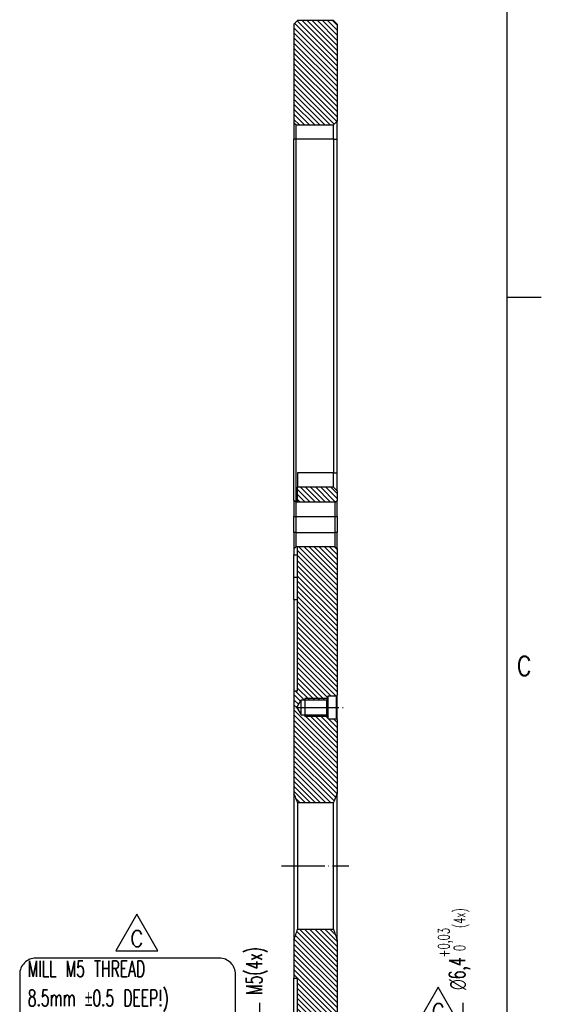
# Model space of a CAD drawing. Header units: inches. Extents: x -429 to 435, y -270 to 288.
# Tile 16 of 17: x 338 to 435, y 15 to 197. Entities that reach past the tile are written whole.
import ezdxf

# ---------------------------------------------------------------- set-up
doc = ezdxf.new("R2010")
doc.units = ezdxf.units.IN
doc.linetypes.add('DOT_CENTER', pattern=[14, 12, -1, 0, -1])
doc.layers.add('1', color=7, linetype='Continuous')
doc.styles.add('CONVERTER_11', font='txt.shx', dxfattribs={"width": 0.9})
doc.styles.add('CONVERTER_13', font='txt.shx', dxfattribs={"width": 0.63})
doc.dimstyles.new('ME10_DIM_19', dxfattribs={"dimtxt": 4.5, "dimasz": 3.75, "dimexe": 3, "dimexo": 1.5, "dimgap": 1.5, "dimtad": 0, "dimdsep": 46, "dimtxsty": 'CONVERTER_13', "dimsah": 1, "dimcen": 0.09, "dimclrd": 3, "dimclre": 3, "dimclrt": 3, "dimadec": 0, "dimazin": 0, "dimtfac": 1, "dimtdec": 4, "dimtix": 1, "dimtmove": 0, "dimatfit": 3, "dimfxl": 1, "dimtolj": 1, "dimtzin": 0, "dimarcsym": 0})
doc.dimstyles.new('ME10_DIM_20', dxfattribs={"dimtxt": 4.5, "dimasz": 3.75, "dimexe": 3, "dimexo": 1.5, "dimgap": 1.5, "dimtad": 0, "dimdsep": 46, "dimtxsty": 'CONVERTER_13', "dimsah": 1, "dimcen": 0.09, "dimclrd": 3, "dimclre": 3, "dimclrt": 3, "dimadec": 0, "dimazin": 0, "dimtol": 1, "dimtp": 0.03, "dimtfac": 0.7, "dimtdec": 0, "dimtix": 1, "dimtmove": 0, "dimatfit": 3, "dimfxl": 1, "dimtolj": 1, "dimtzin": 0, "dimarcsym": 0})
pattern_1 = [(-45, (0, 0), (0.7071067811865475, 0.7071067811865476), [])]

# ---------------------------------------------------------------- blocks, each defined once
blk = doc.blocks.new('REV_TRIANGLE__3', base_point=(415.7349993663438, 13.31807152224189))
at = {"layer": '1', "color": 7, "linetype": 'Continuous'}
for p, q in [((415.7349993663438, 17.81807152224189), (411.8349993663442, 11.06807152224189)), ((419.6349993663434, 11.06807152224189), (415.7349993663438, 17.81807152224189)), ((411.8349993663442, 11.06807152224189), (419.6349993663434, 11.06807152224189))]:
    blk.add_line(p, q, dxfattribs=at)
at = {"layer": '1', "color": 3, "insert": (415.7349993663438, 13.31807152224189), "char_height": 3, "attachment_point": 5, "line_spacing_factor": 1.08043217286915, "style": 'CONVERTER_11'}
blk.add_mtext('C', dxfattribs=at)
blk = doc.blocks.new('REV_TRIANGLE__4', base_point=(359.8813576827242, 26.84360496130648))
at = {"layer": '1', "color": 7, "linetype": 'Continuous'}
for p, q in [((359.8813576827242, 31.34360496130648), (355.9813576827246, 24.59360496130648)), ((363.7813576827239, 24.59360496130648), (359.8813576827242, 31.34360496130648)), ((355.9813576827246, 24.59360496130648), (363.7813576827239, 24.59360496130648))]:
    blk.add_line(p, q, dxfattribs=at)
at = {"layer": '1', "color": 3, "insert": (359.8813576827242, 26.84360496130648), "char_height": 3, "attachment_point": 5, "line_spacing_factor": 1.08043217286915, "style": 'CONVERTER_11'}
blk.add_mtext('C', dxfattribs=at)
blk = doc.blocks.new('E7018-24104__5', base_point=(583.4999999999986, -178.3000000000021))
at = {"linetype": 'Continuous'}
h = blk.add_hatch(dxfattribs=at)
h.set_pattern_fill('_USER', color=1, angle=-45, pattern_type=0)
h.set_pattern_definition(pattern_1)
h.paths.add_polyline_path([(594.499999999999, 266.3200000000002), (595.499999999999, 267.3200000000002), (595.4999999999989, 294.2999999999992), (594.499999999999, 295.2999999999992), (584.499999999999, 295.3), (583.499999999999, 294.3000000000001), (583.499999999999, 266.8200000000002), (583.999999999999, 266.3200000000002)])
h = blk.add_hatch(dxfattribs=at)
h.set_pattern_fill('_USER', color=1, angle=-45, pattern_type=0)
h.set_pattern_definition(pattern_1)
h.paths.add_polyline_path([(594.499999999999, 165.6399999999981), (595.499999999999, 164.6399999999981), (595.499999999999, 161.9999999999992), (594.999999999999, 161.4999999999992), (584.4999999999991, 161.4999999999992), (584.4999999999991, 165.6399999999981)])
h = blk.add_hatch(dxfattribs=at)
h.set_pattern_fill('_USER', color=1, angle=-45, pattern_type=0)
h.set_pattern_definition(pattern_1)
edge = h.paths.add_edge_path()
edge.add_line((592.9999999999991, 107.6999999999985), (595.2999999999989, 107.6999999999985))
edge.add_line((595.2999999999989, 107.6999999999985), (595.4999999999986, 107.8999999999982))
edge.add_line((595.4999999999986, 107.8999999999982), (595.499999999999, 148.599999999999))
edge.add_line((595.499999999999, 148.599999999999), (594.999999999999, 149.0999999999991))
edge.add_line((594.999999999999, 149.0999999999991), (584.499999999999, 149.099999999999))
edge.add_line((584.499999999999, 149.099999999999), (584.499999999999, 146.9074295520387))
edge.add_line((584.499999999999, 146.9074295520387), (584.499999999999, 140.718542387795))
edge.add_line((584.499999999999, 140.718542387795), (584.499999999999, 134.5002001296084))
edge.add_line((584.499999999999, 134.5002001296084), (584.499999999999, 109.0961940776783))
edge.add_line((584.499999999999, 109.0961940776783), (583.4999999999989, 109.0961940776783))
edge.add_line((583.4999999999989, 109.0961940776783), (583.4999999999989, 80.52271554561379))
edge.add_spline(control_points=[(583.4999999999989, 80.52271554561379), (583.5866269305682, 80.3208197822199), (583.7591446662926, 79.91874389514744), (584.0118226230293, 79.31209577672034), (584.2593472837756, 78.7053688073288), (584.420006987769, 78.29849953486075), (584.4999999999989, 78.09591794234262)], knot_values=[0, 0, 0, 0, 0.6590822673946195, 1.312563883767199, 1.971471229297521, 2.624875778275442, 2.624875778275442, 2.624875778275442, 2.624875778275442], degree=3, periodic=0)
edge.add_line((584.4999999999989, 78.09591794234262), (594.499999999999, 78.09591794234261))
edge.add_spline(control_points=[(594.499999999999, 78.09591794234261), (594.5799929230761, 78.29849931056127), (594.740652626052, 78.70536858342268), (594.9881771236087, 79.31209516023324), (595.2408551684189, 79.91874350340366), (595.4133729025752, 80.32081939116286), (595.499999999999, 80.52271554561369)], knot_values=[0, 0, 0, 0, 0.653403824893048, 1.312311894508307, 1.965792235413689, 2.624875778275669, 2.624875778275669, 2.624875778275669, 2.624875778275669], degree=3, periodic=0)
edge.add_line((595.499999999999, 80.52271554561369), (595.4999999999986, 101.0999999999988))
edge.add_line((595.4999999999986, 101.0999999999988), (595.2999999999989, 101.2999999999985))
edge.add_line((595.2999999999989, 101.2999999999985), (592.9999999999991, 101.2999999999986))
edge.add_line((592.9999999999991, 101.2999999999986), (592.9999999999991, 101.9999999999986))
edge.add_line((592.9999999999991, 101.9999999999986), (592.599999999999, 102.3999999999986))
edge.add_line((592.599999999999, 102.3999999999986), (585.499999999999, 102.3999999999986))
edge.add_line((585.499999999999, 102.3999999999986), (584.2875644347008, 104.4999999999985))
edge.add_line((584.2875644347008, 104.4999999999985), (585.499999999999, 106.5999999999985))
edge.add_line((585.499999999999, 106.5999999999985), (592.5999999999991, 106.5999999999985))
edge.add_line((592.5999999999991, 106.5999999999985), (592.9999999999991, 106.9999999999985))
edge.add_line((592.9999999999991, 106.9999999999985), (592.9999999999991, 107.6999999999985))
h = blk.add_hatch(dxfattribs=at)
h.set_pattern_fill('_USER', color=1, angle=-45, pattern_type=0)
h.set_pattern_definition(pattern_1)
edge = h.paths.add_edge_path()
edge.add_spline(control_points=[(594.4999999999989, 42.88750500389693), (594.5780021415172, 42.64072716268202), (594.7346869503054, 42.1450184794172), (594.9807966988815, 41.40617484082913), (595.2350357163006, 40.66754776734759), (595.4114119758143, 40.17829235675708), (595.4999999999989, 39.93255537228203)], knot_values=[0, 0, 0, 0, 0.7764255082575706, 1.559624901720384, 2.336192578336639, 3.119835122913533, 3.119835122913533, 3.119835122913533, 3.119835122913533], degree=3, periodic=0)
edge.add_line((595.4999999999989, 39.93255537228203), (595.4999999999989, 15.90000000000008))
edge.add_line((595.4999999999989, 15.90000000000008), (595.2999999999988, 15.70000000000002))
edge.add_line((595.2999999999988, 15.70000000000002), (592.999999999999, 15.70000000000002))
edge.add_line((592.999999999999, 15.70000000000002), (592.999999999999, 15.00000000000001))
edge.add_line((592.999999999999, 15.00000000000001), (592.599999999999, 14.59999999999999))
edge.add_line((592.599999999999, 14.59999999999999), (585.4999999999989, 14.60000000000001))
edge.add_line((585.4999999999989, 14.60000000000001), (584.2875644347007, 12.50000000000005))
edge.add_line((584.2875644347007, 12.50000000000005), (585.4999999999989, 10.40000000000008))
edge.add_line((585.4999999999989, 10.40000000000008), (592.599999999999, 10.40000000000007))
edge.add_line((592.599999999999, 10.40000000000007), (592.999999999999, 10.00000000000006))
edge.add_line((592.999999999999, 10.00000000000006), (592.999999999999, 9.300000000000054))
edge.add_line((592.999999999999, 9.300000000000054), (595.2999999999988, 9.300000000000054))
edge.add_line((595.2999999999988, 9.300000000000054), (595.4999999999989, 9.099999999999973))
edge.add_line((595.4999999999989, 9.099999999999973), (595.499999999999, -31.60000000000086))
edge.add_line((595.499999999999, -31.60000000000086), (594.999999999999, -32.10000000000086))
edge.add_line((594.999999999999, -32.10000000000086), (584.4999999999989, -32.10000000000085))
edge.add_line((584.4999999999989, -32.10000000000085), (584.4999999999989, -29.90742955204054))
edge.add_line((584.4999999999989, -29.90742955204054), (584.4999999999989, -23.71854238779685))
edge.add_line((584.4999999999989, -23.71854238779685), (584.4999999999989, -17.50020012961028))
edge.add_line((584.4999999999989, -17.50020012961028), (584.4999999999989, 6.403805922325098))
edge.add_line((584.4999999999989, 6.403805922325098), (583.4999999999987, 6.403805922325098))
edge.add_line((583.4999999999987, 6.403805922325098), (583.4999999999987, 18.09806984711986))
edge.add_line((583.4999999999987, 18.09806984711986), (584.4999999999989, 18.09806984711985))
edge.add_line((584.4999999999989, 18.09806984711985), (584.4999999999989, 29.31417296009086))
edge.add_line((584.4999999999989, 29.31417296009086), (583.4999999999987, 29.31417296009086))
edge.add_line((583.4999999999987, 29.31417296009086), (583.4999999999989, 39.93255537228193))
edge.add_spline(control_points=[(583.4999999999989, 39.93255537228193), (583.5885880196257, 40.17829234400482), (583.7649642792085, 40.66754775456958), (584.0192032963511, 41.40617482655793), (584.265313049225, 42.14501847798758), (584.4219978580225, 42.64072716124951), (584.4999999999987, 42.88750500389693)], knot_values=[0, 0, 0, 0, 0.7836425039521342, 1.560210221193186, 2.343409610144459, 3.119835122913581, 3.119835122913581, 3.119835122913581, 3.119835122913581], degree=3, periodic=0)
edge.add_line((584.4999999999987, 42.88750500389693), (594.4999999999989, 42.88750500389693))
at = {"color": 7, "linetype": 'Continuous'}
for p, q in [((583.499999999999, 294.3000000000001), (584.499999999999, 295.3)), ((583.499999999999, 294.3000000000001), (583.499999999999, 266.8200000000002)), ((594.499999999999, 295.2999999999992), (584.499999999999, 295.3)), ((595.4999999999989, 294.2999999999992), (594.499999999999, 295.2999999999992)), ((595.4999999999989, 294.2999999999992), (595.499999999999, 267.3200000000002)), ((583.499999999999, 266.8200000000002), (583.499999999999, 262.3200000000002)), ((583.999999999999, 266.3200000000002), (583.499999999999, 266.8200000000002)), ((583.999999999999, 266.3200000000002), (594.499999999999, 266.3200000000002)), ((583.999999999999, 266.3200000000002), (583.999999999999, 262.3200000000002)), ((594.499999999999, 266.3200000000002), (595.499999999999, 267.3200000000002)), ((594.499999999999, 262.3200000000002), (594.499999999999, 266.3200000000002)), ((595.499999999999, 262.3200000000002), (595.499999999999, 267.3200000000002)), ((583.499999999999, 161.9999999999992), (583.499999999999, 262.3200000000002)), ((583.999999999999, 262.3200000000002), (583.9999999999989, 161.4999999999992)), ((594.499999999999, 262.3200000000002), (594.499999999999, 169.6399999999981)), ((595.499999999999, 169.6399999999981), (595.499999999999, 262.3200000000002)), ((584.4999999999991, 169.6399999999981), (584.4999999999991, 165.6399999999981)), ((594.499999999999, 165.6399999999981), (594.499999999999, 169.6399999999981)), ((595.499999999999, 164.6399999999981), (595.499999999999, 169.6399999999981)), ((594.499999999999, 165.6399999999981), (584.4999999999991, 165.6399999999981)), ((584.4999999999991, 161.4999999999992), (584.4999999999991, 165.6399999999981)), ((595.499999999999, 164.6399999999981), (594.499999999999, 165.6399999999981)), ((595.499999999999, 164.6399999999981), (595.499999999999, 161.9999999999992)), ((583.499999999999, 161.9999999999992), (583.499999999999, 157.4999999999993)), ((583.9999999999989, 161.4999999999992), (583.499999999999, 161.9999999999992)), ((583.9999999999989, 161.4999999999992), (583.9999999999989, 157.4999999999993)), ((584.4999999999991, 161.4999999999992), (583.9999999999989, 161.4999999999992)), ((594.999999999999, 161.4999999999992), (584.4999999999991, 161.4999999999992)), ((594.999999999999, 161.4999999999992), (595.499999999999, 161.9999999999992)), ((594.999999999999, 157.4999999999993), (594.999999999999, 161.4999999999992)), ((595.499999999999, 157.4999999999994), (595.499999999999, 161.9999999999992)), ((583.4999999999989, 153.099999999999), (583.499999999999, 157.4999999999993)), ((583.9999999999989, 157.4999999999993), (583.9999999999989, 153.099999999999)), ((594.999999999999, 153.099999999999), (594.999999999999, 157.4999999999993)), ((595.499999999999, 157.4999999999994), (595.499999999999, 153.099999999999)), ((583.4999999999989, 153.099999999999), (583.4999999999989, 148.599999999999)), ((583.9999999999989, 153.099999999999), (583.9999999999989, 149.0999999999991)), ((594.999999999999, 149.0999999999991), (594.999999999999, 153.099999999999)), ((595.499999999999, 148.599999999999), (595.499999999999, 153.099999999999)), ((583.4999999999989, 148.599999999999), (583.9999999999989, 149.0999999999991)), ((583.4999999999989, 148.599999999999), (583.4999999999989, 146.9074295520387)), ((584.499999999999, 149.099999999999), (583.9999999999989, 149.0999999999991)), ((584.499999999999, 146.9074295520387), (584.499999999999, 149.099999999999)), ((594.999999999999, 149.0999999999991), (584.499999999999, 149.099999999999)), ((594.999999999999, 149.0999999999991), (595.499999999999, 148.599999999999)), ((595.499999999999, 148.599999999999), (595.4999999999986, 107.8999999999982)), ((583.4999999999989, 146.9074295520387), (584.499999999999, 146.9074295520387)), ((583.4999999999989, 140.718542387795), (583.4999999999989, 146.9074295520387)), ((584.499999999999, 140.718542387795), (584.499999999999, 146.9074295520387)), ((583.4999999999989, 134.5002001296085), (583.4999999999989, 140.718542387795)), ((584.499999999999, 134.5002001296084), (584.499999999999, 140.718542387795)), ((583.4999999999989, 134.5002001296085), (583.4999999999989, 109.0961940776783)), ((584.499999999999, 109.0961940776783), (584.499999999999, 134.5002001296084)), ((583.4999999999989, 109.0961940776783), (584.499999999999, 109.0961940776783)), ((583.4999999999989, 109.0961940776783), (583.4999999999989, 80.52271554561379)), ((592.5999999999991, 106.5999999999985), (592.9999999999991, 106.9999999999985)), ((592.9999999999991, 106.9999999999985), (592.9999999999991, 107.6999999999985)), ((592.9999999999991, 107.6999999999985), (595.2999999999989, 107.6999999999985)), ((592.9999999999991, 104.4999999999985), (592.9999999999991, 106.9999999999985)), ((595.2999999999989, 107.6999999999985), (595.4999999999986, 107.8999999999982)), ((595.2999999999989, 104.4999999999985), (595.2999999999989, 107.6999999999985)), ((595.4999999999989, 104.4999999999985), (595.4999999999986, 107.8999999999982)), ((584.2875644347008, 104.4999999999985), (585.499999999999, 106.5999999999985)), ((584.2875644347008, 104.4999999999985), (585.499999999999, 102.3999999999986)), ((585.499999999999, 106.5999999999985), (592.5999999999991, 106.5999999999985)), ((585.499999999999, 104.4999999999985), (585.499999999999, 106.5999999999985)), ((585.499999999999, 102.3999999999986), (585.499999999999, 104.4999999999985)), ((592.5999999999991, 104.4999999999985), (592.5999999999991, 106.5999999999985)), ((592.599999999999, 102.3999999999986), (592.5999999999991, 104.4999999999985)), ((592.9999999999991, 101.9999999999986), (592.9999999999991, 104.4999999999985)), ((595.2999999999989, 101.2999999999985), (595.2999999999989, 104.4999999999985)), ((595.4999999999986, 101.0999999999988), (595.4999999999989, 104.4999999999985)), ((585.499999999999, 102.3999999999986), (592.599999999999, 102.3999999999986)), ((592.599999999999, 102.3999999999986), (592.9999999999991, 101.9999999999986)), ((592.9999999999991, 101.2999999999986), (592.9999999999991, 101.9999999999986)), ((592.9999999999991, 101.2999999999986), (595.2999999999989, 101.2999999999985)), ((595.2999999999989, 101.2999999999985), (595.4999999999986, 101.0999999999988)), ((595.4999999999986, 101.0999999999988), (595.499999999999, 80.52271554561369)), ((583.4999999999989, 80.52271554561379), (583.4999999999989, 39.93255537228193)), ((595.4999999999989, 39.93255537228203), (595.499999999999, 80.52271554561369)), ((584.4999999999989, 78.09591794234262), (594.499999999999, 78.09591794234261)), ((584.4999999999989, 78.09591794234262), (584.4999999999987, 42.88750500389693)), ((594.4999999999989, 42.88750500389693), (594.499999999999, 78.09591794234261)), ((584.4999999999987, 42.88750500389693), (594.4999999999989, 42.88750500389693)), ((583.4999999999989, 39.93255537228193), (583.4999999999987, 29.31417296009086)), ((595.4999999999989, 39.93255537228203), (595.4999999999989, 15.90000000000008)), ((583.4999999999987, 18.09806984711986), (583.4999999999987, 29.31417296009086)), ((583.4999999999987, 29.31417296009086), (584.4999999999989, 29.31417296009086)), ((584.4999999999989, 18.09806984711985), (584.4999999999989, 29.31417296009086))]:
    blk.add_line(p, q, dxfattribs=at)
at = {"color": 1, "linetype": 'Continuous'}
for p, q in [((583.999999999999, 262.3200000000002), (583.499999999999, 262.3200000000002)), ((594.499999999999, 262.3200000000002), (583.999999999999, 262.3200000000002)), ((594.499999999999, 262.3200000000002), (595.499999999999, 262.3200000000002)), ((594.499999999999, 169.6399999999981), (584.4999999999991, 169.6399999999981)), ((594.499999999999, 169.6399999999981), (595.499999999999, 169.6399999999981)), ((583.499999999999, 157.4999999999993), (583.9999999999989, 157.4999999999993)), ((583.9999999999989, 157.4999999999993), (594.999999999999, 157.4999999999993)), ((594.999999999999, 157.4999999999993), (595.499999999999, 157.4999999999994)), ((583.9999999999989, 153.099999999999), (583.4999999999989, 153.099999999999)), ((583.9999999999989, 153.099999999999), (594.999999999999, 153.099999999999)), ((595.499999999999, 153.099999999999), (594.999999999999, 153.099999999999)), ((583.4999999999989, 140.718542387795), (584.499999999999, 140.718542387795)), ((583.4999999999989, 134.5002001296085), (584.499999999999, 134.5002001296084))]:
    blk.add_line(p, q, dxfattribs=at)
at = {"color": 7, "linetype": 'Continuous'}
for points, knots in [([(584.4999999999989, 78.09591794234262), (584.420006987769, 78.29849953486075), (584.2593472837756, 78.7053688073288), (584.0118226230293, 79.31209577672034), (583.7591446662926, 79.91874389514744), (583.5866269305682, 80.3208197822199), (583.4999999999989, 80.52271554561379)], [0, 0, 0, 0, 0.6534045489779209, 1.312311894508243, 1.965793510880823, 2.624875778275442, 2.624875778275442, 2.624875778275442, 2.624875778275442]), ([(595.499999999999, 80.52271554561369), (595.4133729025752, 80.32081939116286), (595.2408551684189, 79.91874350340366), (594.9881771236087, 79.31209516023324), (594.740652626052, 78.70536858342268), (594.5799929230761, 78.29849931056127), (594.499999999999, 78.09591794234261)], [0, 0, 0, 0, 0.6590835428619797, 1.312563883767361, 1.971471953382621, 2.624875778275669, 2.624875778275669, 2.624875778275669, 2.624875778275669]), ([(583.4999999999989, 39.93255537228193), (583.5885880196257, 40.17829234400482), (583.7649642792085, 40.66754775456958), (584.0192032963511, 41.40617482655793), (584.265313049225, 42.14501847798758), (584.4219978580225, 42.64072716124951), (584.4999999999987, 42.88750500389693)], [0, 0, 0, 0, 0.7836425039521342, 1.560210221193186, 2.343409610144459, 3.119835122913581, 3.119835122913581, 3.119835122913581, 3.119835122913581]), ([(594.4999999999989, 42.88750500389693), (594.5780021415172, 42.64072716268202), (594.7346869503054, 42.1450184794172), (594.9807966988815, 41.40617484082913), (595.2350357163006, 40.66754776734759), (595.4114119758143, 40.17829235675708), (595.4999999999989, 39.93255537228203)], [0, 0, 0, 0, 0.7764255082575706, 1.559624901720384, 2.336192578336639, 3.119835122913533, 3.119835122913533, 3.119835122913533, 3.119835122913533])]:
    blk.add_open_spline(points, degree=3, knots=knots, dxfattribs=at)
blk = doc.blocks.new('*D49')
at = {"layer": '1', "color": 3, "linetype": 'Continuous'}
for p, q in [((573.9141816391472, 22.37677312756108), (573.9141816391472, 15.00000000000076)), ((585.499999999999, 15.00000000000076), (570.9141816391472, 15.00000000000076)), ((573.9141816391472, 15.00000000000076), (573.9141816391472, 10.00000000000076)), ((585.499999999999, 10.00000000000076), (570.9141816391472, 10.00000000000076)), ((573.9141816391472, 10.00000000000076), (573.9141816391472, 2.50000000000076))]:
    blk.add_line(p, q, dxfattribs=at)
at = {"layer": '1', "color": 3}
for points in [[(573.4204847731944, 18.75000000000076), (574.4078785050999, 18.75000000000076), (573.9141816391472, 15.00000000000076)], [(574.4078785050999, 6.25000000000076), (573.4204847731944, 6.25000000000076), (573.9141816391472, 10.00000000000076)]]:
    blk.add_solid(points, dxfattribs=at)
at = {"layer": '1', "color": 3, "insert": (576.1641816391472, 24.64177312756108), "char_height": 4.5, "attachment_point": 7, "rotation": 90, "line_spacing_factor": 0.60024009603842, "style": 'CONVERTER_13'}
blk.add_mtext('\\C3;M\\C3;5\\C3;(4x)', dxfattribs=at)
blk = doc.blocks.new('*D50')
at = {"layer": '1', "color": 3, "linetype": 'Continuous'}
for p, q in [((630.480958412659, 22.39721282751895), (630.480958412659, 15.70000000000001)), ((596.7999999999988, 15.70000000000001), (633.480958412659, 15.70000000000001)), ((630.480958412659, 15.70000000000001), (630.480958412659, 9.30000000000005)), ((596.7999999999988, 9.30000000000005), (633.480958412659, 9.30000000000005)), ((630.480958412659, 9.30000000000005), (630.480958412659, 1.80000000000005))]:
    blk.add_line(p, q, dxfattribs=at)
at = {"layer": '1', "color": 3}
for points in [[(629.9872615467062, 19.45000000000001), (630.9746552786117, 19.45000000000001), (630.480958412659, 15.70000000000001)], [(630.9746552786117, 5.55000000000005), (629.9872615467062, 5.55000000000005), (630.480958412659, 9.30000000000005)]]:
    blk.add_solid(points, dxfattribs=at)
at = {"layer": '1', "color": 3, "insert": (632.505958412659, 23.49221282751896), "char_height": 4.5, "attachment_point": 7, "rotation": 90, "line_spacing_factor": 0.60024009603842, "style": 'CONVERTER_13'}
blk.add_mtext('\\C3; {\\Fgdt;n}\\C3;\\C3;6,4\\C3;\\H3.15;\\S+0,03^  0;\\C3;(4x)', dxfattribs=at)
blk = doc.blocks.new('Drawing_Grid_Zones', base_point=(-419.3462527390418, -254.8804718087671))
at = {"layer": '1', "color": 4, "linetype": 'Continuous'}
blk.add_line((434.851873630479, 145.6097640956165), (428.5018736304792, 145.6097640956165), dxfattribs=at)
at = {"layer": '1', "color": 4, "insert": (431.6768736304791, 77.34726409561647), "char_height": 3.5, "attachment_point": 5, "line_spacing_factor": 1.08043217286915, "style": 'CONVERTER_11'}
blk.add_mtext('C', dxfattribs=at)
blk = doc.blocks.new('D_Size_Verigy_Frame', base_point=(-419.3462527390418, -254.8804718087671))
at = {"layer": '1', "color": 7, "linetype": 'Continuous'}
blk.add_line((428.5018736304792, -260.9652359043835), (428.5018736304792, 279.1347640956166), dxfattribs=at)
at = {"layer": '1'}
blk.add_blockref('Drawing_Grid_Zones', (-419.3462527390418, -254.8804718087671), dxfattribs=at)
blk = doc.blocks.new('E-E__6', base_point=(589.4999999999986, 58.49999999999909))
at = {"layer": '1', "color": 1, "linetype": 'Continuous'}
for p, q in [((592.999999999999, 107.0000000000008), (586.499999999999, 107.0000000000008)), ((586.499999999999, 107.0000000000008), (586.499999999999, 102.0000000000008)), ((592.999999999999, 102.0000000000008), (586.499999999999, 102.0000000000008))]:
    blk.add_line(p, q, dxfattribs=at)
at = {"layer": '1', "color": 1, "linetype": 'DOT_CENTER'}
for p, q in [((583.999999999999, 104.5000000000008), (597.5827904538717, 104.5000000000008)), ((580.0780032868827, 60.49171147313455), (598.7213131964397, 60.49171147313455))]:
    blk.add_line(p, q, dxfattribs=at)
at = {"layer": '1', "color": 7, "linetype": 'Continuous'}
for p, q in [((585.499999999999, 106.6000000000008), (592.5999999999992, 106.6000000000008)), ((585.499999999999, 102.4000000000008), (592.5999999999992, 102.4000000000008)), ((584.4999999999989, 78.09591794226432), (594.499999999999, 78.0959179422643)), ((584.4999999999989, 42.88750500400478), (594.499999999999, 42.88750500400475))]:
    blk.add_line(p, q, dxfattribs=at)
at = {"layer": '1', "color": 1}
blk.add_lwpolyline([(511.7356321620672, 1.5475015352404), (562.7543821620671, 1.5475015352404, 0.4142135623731), (567.2543821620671, 6.0475015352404), (567.2543821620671, 30.34750153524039, 0.4142135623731), (562.7543821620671, 34.84750153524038), (511.7356321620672, 34.84750153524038, 0.4142135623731), (507.2356321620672, 30.34750153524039), (507.2356321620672, 6.0475015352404, 0.4142135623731)], format="xyb", close=True, dxfattribs=at)
blk.add_blockref('E7018-24104__5', (583.4999999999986, -178.3000000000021))
at = {"layer": '1', "xscale": 1.5, "yscale": 1.5, "zscale": 1.5}
for name, p in [('REV_TRIANGLE__4', (539.8220365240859, 40.2654074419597)), ('REV_TRIANGLE__3', (623.6024990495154, 19.97710728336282))]:
    blk.add_blockref(name, p, dxfattribs=at)
at = {"layer": '1', "color": 1, "insert": (509.4856321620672, 3.7975015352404), "char_height": 4.5, "attachment_point": 7, "line_spacing_factor": 1.08043217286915, "style": 'CONVERTER_13'}
blk.add_mtext('MILL M5 THREAD\\P8.5mm {\\Fgdt;`}0.5 DEEP!)\\P(GEWINDE M5 FRAESEN,\\P8.5mm {\\Fgdt;`}0.5 TIEF!)', dxfattribs=at)
at = {"layer": '1'}
for base, p1, p2, dimstyle, override, picture, middle in [((630.480958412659, 15.70000000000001), (595.2999999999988, 9.30000000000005), (595.2999999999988, 15.70000000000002), 'ME10_DIM_20', {"dimpost": ' {\\Fgdt;n}<>(4x)'}, '*D50', (630.480958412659, 40.24233782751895)), ((573.9141816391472, 15.00000000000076), (586.999999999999, 10.00000000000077), (586.999999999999, 15.00000000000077), 'ME10_DIM_19', {"dimpost": 'M<>(4x)'}, '*D49', (573.9141816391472, 31.95427312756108))]:
    dim = blk.add_linear_dim(base=base, p1=p1, p2=p2, angle=90, dimstyle=dimstyle, override=override, dxfattribs=at)
    dim.commit()
    dim.dimension.update_dxf_attribs({"geometry": picture, "text_midpoint": middle, "text_rotation": 90})
blk = doc.blocks.new('1')
blk.add_blockref('D_Size_Verigy_Frame', (-419.3462527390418, -254.8804718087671))
at = {"xscale": 0.66666666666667, "yscale": 0.66666666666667, "zscale": 0.66666666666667}
blk.add_blockref('E-E__6', (392.9999999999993, 38.99999999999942), dxfattribs=at)

msp = doc.modelspace()

# ---------------------------------------------------------------- block references
at = {"layer": '1'}
msp.add_blockref('1', (0, 0), dxfattribs=at)

doc.saveas('drawing.dxf')
